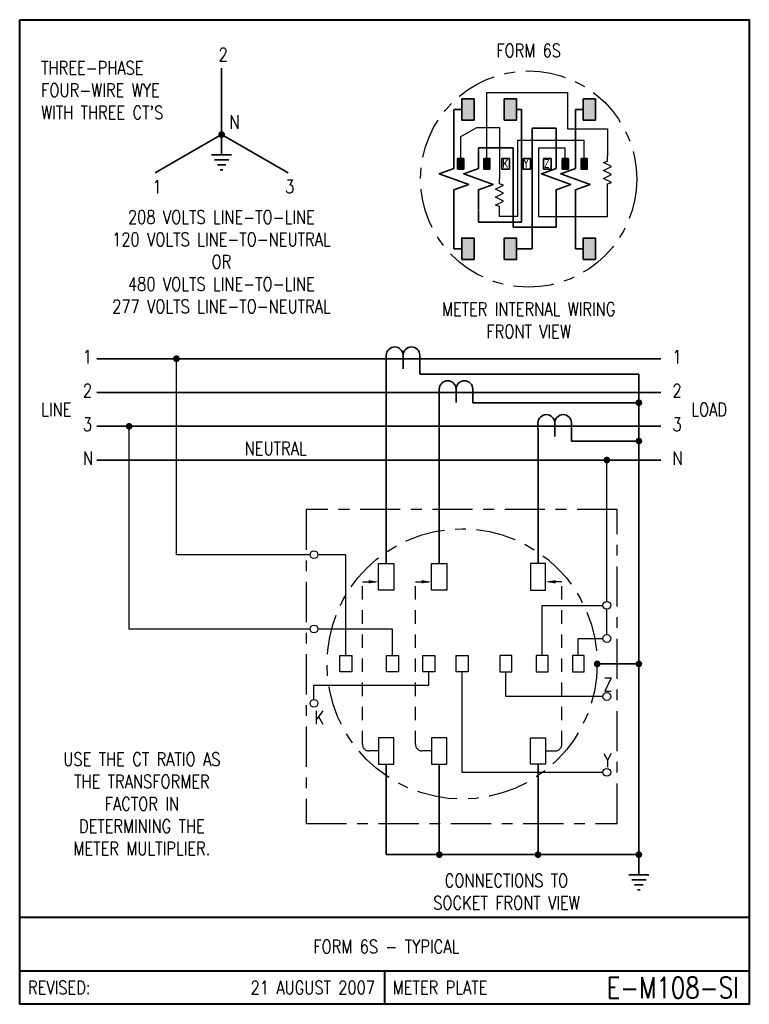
# Model space of a CAD drawing. Header units: inches. Extents: x 0 to 6.81, y 0 to 9.19.
import ezdxf
from ezdxf.enums import TextEntityAlignment as Align

# ---------------------------------------------------------------- set-up
doc = ezdxf.new("R2010")
doc.units = ezdxf.units.IN
doc.header["$LTSCALE"] = 0.5
doc.header["$MEASUREMENT"] = 0
doc.linetypes.add('CENTER2', pattern=[1.125, 0.75, -0.125, 0.125, -0.125])
doc.linetypes.add('HIDDEN', pattern=[0.375, 0.25, -0.125])
for name, color, linetype, lineweight in [('E-DETL-1LINE', 4, 'Continuous', 35), ('E-DETL-TEXT', 3, 'Continuous', 35), ('E-DETL-TTLB', 2, 'Continuous', 40), ('E-DETL-TTLB-TEXT', 5, 'Continuous', 50)]:
    doc.layers.add(name, color=color, linetype=linetype, lineweight=lineweight)
doc.layers.add('E-DETL-FINE', color=8, linetype='Continuous')
doc.styles.add('ROMANS', font='romans.shx', dxfattribs={"height": 0.046875})
doc.styles.get("Standard").update_dxf_attribs({"font": 'romans.shx', "width": 0.8})

# ---------------------------------------------------------------- blocks, each defined once
blk = doc.blocks.new('PE001c')
for p, q in [((0, 0.21875), (0, -0.21875)), ((-0.03125, 0.15625), (0.03125, 0.15625)), ((-0.03125, 0), (0.09375, 0)), ((-0.03125, -0.15625), (0.03125, -0.15625))]:
    blk.add_line(p, q)
blk.add_lwpolyline([(-0.03125, 0.15625, 1), (-0.03125, 0, 1), (-0.03125, -0.15625)], format="xyb")
blk = doc.blocks.new('E-004')
at = {"const_width": 0.03125}
blk.add_lwpolyline([(-0.015625, 0, 1), (0.015625, 0, 1)], format="xyb", close=True, dxfattribs=at)
blk = doc.blocks.new('PE008')
for p, q in [((0.1875, -0.0938), (0.1875, 0.0938)), ((0.1875, 0), (0, 0)), ((0.2344, -0.0667), (0.2344, 0.0667)), ((0.2812, -0.0396), (0.2812, 0.0396)), ((0.3281, -0.0126), (0.3281, 0.0126))]:
    blk.add_line(p, q)

msp = doc.modelspace()

# ---------------------------------------------------------------- hatches: boundary and pattern name
at = {"layer": 'E-DETL-1LINE'}
for points in [[(4.2405, 8.4488), (4.1262, 8.4488), (4.1262, 8.2508), (4.2405, 8.2508)], [(4.6368, 8.4488), (4.5225, 8.4488), (4.5225, 8.2508), (4.6368, 8.2508)], [(5.2595, 8.2508), (5.3738, 8.2508), (5.3738, 8.4488), (5.2595, 8.4488)], [(4.1447, 7.8922), (4.0876, 7.8922), (4.0876, 7.7932), (4.1447, 7.7932)], [(4.3889, 7.8922), (4.3318, 7.8922), (4.3318, 7.7932), (4.3889, 7.7932)], [(5.1206, 7.8922), (5.0635, 7.8922), (5.0635, 7.7932), (5.1206, 7.7932)], [(5.2967, 7.8922), (5.2396, 7.8922), (5.2396, 7.7932), (5.2967, 7.7932)], [(4.2405, 7.1492), (4.1262, 7.1492), (4.1262, 6.9512), (4.2405, 6.9512)], [(4.6368, 7.1492), (4.5225, 7.1492), (4.5225, 6.9512), (4.6368, 6.9512)], [(5.2595, 6.9512), (5.3738, 6.9512), (5.3738, 7.1492), (5.2595, 7.1492)]]:
    msp.add_hatch(color=256, dxfattribs=at).paths.add_polyline_path(points)

# ---------------------------------------------------------------- linework, layer by layer
for p, q in [((1.8843, 8.7361), (1.8843, 8.1154)), ((4.0531, 8.3498), (4.0531, 7.9911)), ((4.1262, 8.3498), (4.0531, 8.3498)), ((4.6368, 8.3498), (4.6823, 8.3498)), ((4.6823, 8.3498), (4.6823, 7.2973)), ((5.1864, 8.3498), (5.1864, 7.9911)), ((5.2595, 8.3498), (5.1864, 8.3498)), ((1.8843, 8.1154), (1.2644, 7.7575)), ((1.8843, 8.1154), (2.5043, 7.7575)), ((5.0062, 8.1754), (4.7836, 8.1754)), ((4.7836, 8.1754), (4.7836, 7.0502)), ((4.2815, 7.9911), (4.6045, 7.9911)), ((4.6045, 7.9911), (4.6045, 7.2502)), ((4.0531, 7.4089), (4.0531, 7.1492)), ((4.2815, 7.2973), (4.2815, 7.4036)), ((5.0062, 7.4089), (5.0062, 7.2502)), ((5.1864, 7.4089), (5.1864, 7.1492)), ((4.6823, 7.2973), (4.2815, 7.2973)), ((4.6045, 7.2502), (5.0062, 7.2502)), ((4.0531, 7.0502), (4.0531, 7.1492)), ((5.1864, 7.0502), (5.1864, 7.1492)), ((4.1262, 7.0502), (4.0531, 7.0502)), ((4.7836, 7.0502), (4.6368, 7.0502)), ((5.2595, 7.0502), (5.1864, 7.0502)), ((5.985, 6.0243), (0.7194, 6.0243)), ((3.4218, 5.9931), (3.4218, 4.1123)), ((3.7343, 5.9931), (3.7343, 5.8803)), ((5.7787, 5.8803), (3.7343, 5.8803)), ((5.7787, 5.8803), (5.7787, 1.3964)), ((5.985, 5.7089), (0.7194, 5.7089)), ((3.9162, 4.1123), (3.9162, 5.6777)), ((4.2287, 5.6777), (4.2287, 5.6132)), ((4.2287, 5.6132), (5.7787, 5.6132)), ((5.985, 5.3935), (0.7194, 5.3935)), ((4.8374, 5.3623), (4.8374, 4.1123)), ((5.1499, 5.3623), (5.1499, 5.2557)), ((5.7787, 5.2557), (5.1499, 5.2557)), ((5.985, 5.0782), (0.7194, 5.0782)), ((5.39, 3.1763), (5.7787, 3.1763)), ((3.4208, 2.2403), (3.4208, 1.3964)), ((3.9162, 2.2403), (3.9162, 1.3964)), ((4.8374, 2.2403), (4.8374, 1.3964)), ((5.7787, 1.3964), (3.4208, 1.3964))]:
    msp.add_line(p, q, dxfattribs=at)
for points in [[(4.1262, 8.4488), (4.2405, 8.4488), (4.2405, 8.2508), (4.1262, 8.2508)], [(4.5225, 8.4488), (4.6368, 8.4488), (4.6368, 8.2508), (4.5225, 8.2508)], [(5.3738, 8.4488), (5.2595, 8.4488), (5.2595, 8.2508), (5.3738, 8.2508)], [(4.0876, 7.8922), (4.1447, 7.8922), (4.1447, 7.7932), (4.0876, 7.7932)], [(4.3318, 7.8922), (4.3889, 7.8922), (4.3889, 7.7932), (4.3318, 7.7932)], [(4.4998, 7.8922), (4.5705, 7.8922), (4.5705, 7.7932), (4.4998, 7.7932)], [(4.6976, 7.8922), (4.7683, 7.8922), (4.7683, 7.7932), (4.6976, 7.7932)], [(4.8893, 7.8922), (4.96, 7.8922), (4.96, 7.7932), (4.8893, 7.7932)], [(5.0635, 7.8922), (5.1206, 7.8922), (5.1206, 7.7932), (5.0635, 7.7932)], [(5.2396, 7.8922), (5.2967, 7.8922), (5.2967, 7.7932), (5.2396, 7.7932)], [(4.1262, 6.9512), (4.2405, 6.9512), (4.2405, 7.1492), (4.1262, 7.1492)], [(4.5225, 6.9512), (4.6368, 6.9512), (4.6368, 7.1492), (4.5225, 7.1492)], [(5.3738, 6.9512), (5.2595, 6.9512), (5.2595, 7.1492), (5.3738, 7.1492)]]:
    msp.add_lwpolyline(points, close=True, dxfattribs=at)
at = {"layer": 'E-DETL-1LINE', "linetype": 'Continuous'}
for points in [[(5.0062, 8.1754), (5.0062, 7.8), (4.8688, 7.75), (5.1436, 7.65), (5.0062, 7.6), (5.0062, 7.4089)], [(4.0531, 7.9911), (4.0531, 7.8), (3.9157, 7.75), (4.1905, 7.65), (4.0531, 7.6), (4.0531, 7.4089)], [(4.2815, 7.9911), (4.2815, 7.8), (4.1441, 7.75), (4.4189, 7.65), (4.2815, 7.6), (4.2815, 7.4089)], [(5.1864, 7.9911), (5.1864, 7.8), (5.049, 7.75), (5.3237, 7.65), (5.1864, 7.6), (5.1864, 7.4089)]]:
    msp.add_lwpolyline(points, dxfattribs=at)
at = {"layer": 'E-DETL-FINE'}
for p, q in [((4.3603, 7.8922), (4.3603, 8.5095)), ((4.3603, 8.5095), (5.1132, 8.5095)), ((5.1132, 8.5095), (5.1132, 8.1679)), ((4.1162, 8.0964), (4.2659, 8.1828)), ((4.2659, 8.1828), (4.4794, 8.1828)), ((4.4794, 8.1828), (4.4794, 7.7054)), ((4.1162, 7.8922), (4.1162, 8.0964)), ((5.1132, 8.1679), (5.4858, 8.1679)), ((5.4858, 8.1679), (5.4858, 7.9181)), ((4.6465, 8.0627), (4.6465, 7.3511)), ((4.6465, 8.0627), (5.2682, 8.0627)), ((5.2682, 7.8922), (5.2682, 8.0627)), ((5.0921, 7.9877), (4.8427, 7.9877)), ((4.8427, 7.9877), (4.8427, 7.3511)), ((5.0921, 7.8922), (5.0921, 7.9877)), ((5.4858, 7.3511), (5.4858, 7.6056)), ((4.4794, 7.3511), (4.4794, 7.3929)), ((4.6465, 7.3511), (4.4794, 7.3511)), ((4.8427, 7.3511), (5.4858, 7.3511)), ((1.4623, 4.1949), (1.4623, 6.0243)), ((1.0211, 3.5019), (1.0211, 5.3935)), ((5.4797, 3.7584), (5.4797, 5.0782)), ((2.71, 4.1949), (1.4623, 4.1949)), ((3.0443, 4.1949), (2.7827, 4.1949)), ((3.0443, 3.2561), (3.0443, 4.1949)), ((4.8766, 3.2561), (4.8766, 3.7221)), ((4.8766, 3.7221), (5.4434, 3.7221)), ((5.4797, 3.4499), (5.4797, 3.6857)), ((2.71, 3.5019), (1.0211, 3.5019)), ((3.4791, 3.5019), (2.7827, 3.5019)), ((3.4791, 3.2561), (3.4791, 3.5019)), ((5.2138, 3.2561), (5.2138, 3.4136)), ((5.2138, 3.4136), (5.4434, 3.4136)), ((3.8189, 2.9778), (3.8189, 3.1014)), ((4.1291, 2.1642), (4.1291, 3.1014)), ((4.5368, 2.8719), (4.5368, 3.1014)), ((2.7464, 2.8453), (2.7464, 2.9778)), ((2.7464, 2.9778), (3.8189, 2.9778)), ((5.4434, 2.8719), (4.5368, 2.8719)), ((5.4434, 2.1642), (4.1291, 2.1642))]:
    msp.add_line(p, q, dxfattribs=at)
at = {"layer": 'E-DETL-FINE', "linetype": 'HIDDEN'}
for p, q in [((3.1983, 2.4266), (3.1983, 3.9424)), ((3.1983, 3.9424), (3.3493, 3.9424)), ((3.6937, 2.4266), (3.6937, 3.9424)), ((3.6937, 3.9424), (3.8447, 3.9424)), ((5.0598, 3.9424), (4.9088, 3.9424)), ((5.0598, 2.4266), (5.0598, 3.9424)), ((3.3493, 2.3641), (3.2608, 2.3641)), ((3.8447, 2.3641), (3.7562, 2.3641)), ((4.9088, 2.3641), (4.9973, 2.3641))]:
    msp.add_line(p, q, dxfattribs=at)
at = {"layer": 'E-DETL-FINE'}
for points in [[(5.4858, 7.6056), (5.4858, 7.6556), (5.5233, 7.6681), (5.4483, 7.7056), (5.5233, 7.7431), (5.4483, 7.7806), (5.5233, 7.8181), (5.4483, 7.8556), (5.4858, 7.8681), (5.4858, 7.9181)], [(4.4794, 7.3929), (4.4794, 7.4429), (4.4419, 7.4554), (4.5169, 7.4929), (4.4419, 7.5304), (4.5169, 7.5679), (4.4419, 7.6054), (4.5169, 7.6429), (4.4794, 7.6554), (4.4794, 7.7054)]]:
    msp.add_lwpolyline(points, dxfattribs=at)
at = {"layer": 'E-DETL-FINE', "linetype": 'CENTER2'}
msp.add_lwpolyline([(2.6748, 1.6867), (5.5769, 1.6867), (5.5769, 4.616), (2.6748, 4.616)], close=True, dxfattribs=at)
at = {"layer": 'E-DETL-FINE'}
for points in [[(3.3493, 4.1123), (3.4922, 4.1123), (3.4922, 3.8648), (3.3493, 3.8648)], [(3.8447, 4.1123), (3.9876, 4.1123), (3.9876, 3.8648), (3.8447, 3.8648)], [(4.9088, 4.1123), (4.7659, 4.1123), (4.7659, 3.8648), (4.9088, 3.8648)], [(2.9891, 3.2561), (3.0996, 3.2561), (3.0996, 3.1014), (2.9891, 3.1014)], [(3.4238, 3.2561), (3.5343, 3.2561), (3.5343, 3.1014), (3.4238, 3.1014)], [(3.7636, 3.2561), (3.8741, 3.2561), (3.8741, 3.1014), (3.7636, 3.1014)], [(4.0738, 3.2561), (4.1843, 3.2561), (4.1843, 3.1014), (4.0738, 3.1014)], [(4.592, 3.2561), (4.4816, 3.2561), (4.4816, 3.1014), (4.592, 3.1014)], [(4.9318, 3.2561), (4.8214, 3.2561), (4.8214, 3.1014), (4.9318, 3.1014)], [(5.269, 3.2561), (5.1586, 3.2561), (5.1586, 3.1014), (5.269, 3.1014)], [(3.3493, 2.2403), (3.4922, 2.2403), (3.4922, 2.4879), (3.3493, 2.4879)], [(3.8447, 2.2403), (3.9876, 2.2403), (3.9876, 2.4879), (3.8447, 2.4879)], [(4.9088, 2.2403), (4.7659, 2.2403), (4.7659, 2.4879), (4.9088, 2.4879)]]:
    msp.add_lwpolyline(points, close=True, dxfattribs=at)
at = {"layer": 'E-DETL-FINE', "linetype": 'CENTER2'}
for centre, radius in [((4.75, 7.7), 1.0088), ((4.1291, 3.1763), 1.261)]:
    msp.add_circle(centre, radius, dxfattribs=at)
at = {"layer": 'E-DETL-FINE'}
for centre in [(2.7464, 4.1949), (5.4797, 3.7221), (2.7464, 3.5019), (5.4797, 3.4136), (5.4797, 2.8719), (2.7464, 2.8089), (5.4797, 2.1642)]:
    msp.add_circle(centre, 0.0363, dxfattribs=at)
at = {"layer": 'E-DETL-FINE', "linetype": 'HIDDEN'}
for centre, start, end in [((3.2608, 2.4266), 180, 270), ((3.7562, 2.4266), 180, 270), ((4.9973, 2.4266), 270, 0)]:
    msp.add_arc(centre, 0.0625, start, end, dxfattribs=at)
at = {"layer": 'E-DETL-FINE'}
for points in [[(3.2556, 3.9581), (3.3493, 3.9424), (3.2556, 3.9268)], [(3.7509, 3.9581), (3.8447, 3.9424), (3.7509, 3.9268)], [(5.0026, 3.9581), (4.9088, 3.9424), (5.0026, 3.9268)]]:
    msp.add_solid(points, dxfattribs=at)
at = {"layer": 'E-DETL-TTLB'}
msp.add_lwpolyline([(0, 9.1875), (6.8095, 9.1875), (6.8095, 0), (0, 0)], close=True, dxfattribs=at)
for points in [[(0, 0.8125), (6.8095, 0.8125)], [(0, 0.3125), (6.8095, 0.3125)], [(3.4048, 0.3125), (3.4048, 0)]]:
    msp.add_lwpolyline(points, dxfattribs=at)

# ---------------------------------------------------------------- block references
at = {"layer": 'E-DETL-1LINE', "rotation": 270}
for p in [(1.8843, 8.1154), (5.7787, 1.3964)]:
    msp.add_blockref('PE008', p, dxfattribs=at)
at = {"layer": 'E-DETL-1LINE'}
for p in [(1.8843, 8.1154), (1.4623, 6.0243), (5.7787, 5.6132), (1.0211, 5.3935), (5.7787, 5.2557), (5.4797, 5.0782), (5.39, 3.1763), (5.7787, 3.1763), (3.9162, 1.3964), (4.8374, 1.3964), (5.7787, 1.3964)]:
    msp.add_blockref('E-004', p, dxfattribs=at)
at = {"layer": 'E-DETL-1LINE', "xscale": -1, "rotation": 90}
for p in [(3.5781, 6.0243), (4.0724, 5.7089), (4.9936, 5.3935)]:
    msp.add_blockref('PE001c', p, dxfattribs=at)

# ---------------------------------------------------------------- texts
at = {"layer": 'E-DETL-TEXT', "style": 'ROMANS', "width": 0.8}
for s, p in [('REVISED:', (0.0773, 0.1563)), ('METER PLATE', (3.482, 0.1563))]:
    msp.add_text(s, height=0.125, dxfattribs=at).set_placement(p, align=Align.MIDDLE_LEFT)
for s, height, p in [('21 AUGUST 2007', 0.125, (3.316, 0.1563)), ('E-M108-SI', 0.19685, (6.7114, 0.1563))]:
    msp.add_text(s, height=height, dxfattribs=at).set_placement(p, align=Align.MIDDLE_RIGHT)
at = {"layer": 'E-DETL-TEXT'}
for s, insert, char_height, width, attachment_point in [('2', (1.8563, 8.925), 0.125, 0.234375, 1), ('FORM 6S', (4.75, 8.9), 0.125, 1.010575, 5), ("THREE-PHASE FOUR-WIRE WYE WITH THREE CT'S", (0.2, 8.8), 0.125, 1.496197, 1), ('N', (1.9581, 8.2952), 0.125, 0.234375, 1), ('K', (4.5052, 7.883), 0.075, 0.072229, 1), ('Y', (4.703, 7.883), 0.075, 0.075, 1), ('Z', (4.8947, 7.883), 0.075, 0.075, 1), ('1', (1.2397, 7.691), 0.125, 0.234375, 1), ('3', (2.4773, 7.6934), 0.125, 0.234375, 1), ('208 VOLTS LINE-TO-LINE\\P120 VOLTS LINE-TO-NEUTRAL\\POR\\P480 VOLTS LINE-TO-LINE\\P277 VOLTS LINE-TO-NEUTRAL ', (1.8827, 7.4085), 0.125, 2.906667, 2), ('METER INTERNAL WIRING FRONT VIEW', (4.75, 6.55), 0.125, 1.78125, 2), ('1', (0.5893, 6.1052), 0.125, 0.234375, 1), ('1', (6.0918, 6.1052), 0.125, 0.234375, 1), ('2', (0.5893, 5.7898), 0.125, 0.234375, 1), ('2', (6.0918, 5.7898), 0.125, 0.234375, 1), ('LINE', (0.1995, 5.6124), 0.125, 0.290935, 1), ('LOAD', (6.2672, 5.6124), 0.125, 0.296875, 1), ('3', (0.5893, 5.4744), 0.125, 0.234375, 1), ('3', (6.0918, 5.4744), 0.125, 0.234375, 1), ('NEUTRAL', (2.1, 5.25), 0.125, 0.641621, 1), ('N', (0.5893, 5.1591), 0.125, 0.234375, 1), ('N', (6.0918, 5.1591), 0.125, 0.234375, 1), ('Z', (5.4489, 3.0466), 0.125, 0.09375, 1), ('K', (2.751, 2.7382), 0.125, 0.090286, 1), ('USE THE CT RATIO AS THE TRANSFORMER FACTOR IN DETERMINING THE METER MULTIPLIER.', (1.1402, 2.3503), 0.125, 1.69236, 2), ('Y', (5.4489, 2.3388), 0.125, 0.09375, 1), ('CONNECTIONS TO SOCKET FRONT VIEW', (4.5429, 1.2174), 0.125, 1.78125, 2)]:
    msp.add_mtext(s, dxfattribs=dict(at, insert=insert, char_height=char_height, width=width, attachment_point=attachment_point))
at = {"layer": 'E-DETL-TTLB-TEXT', "style": 'ROMANS', "width": 0.8}
msp.add_text('FORM 6S - TYPICAL', height=0.125, dxfattribs=at).set_placement((3.4217, 0.4764), align=Align.CENTER)

doc.saveas('drawing.dxf')
